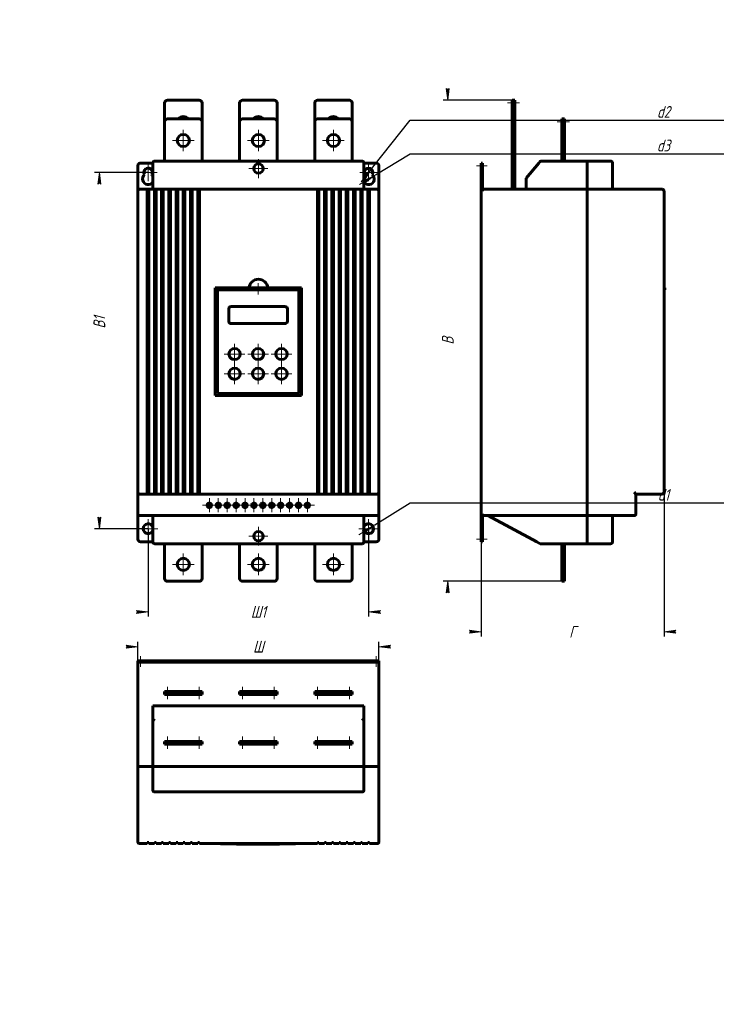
# Model space of a CAD drawing. Header units: millimetres. Extents: x 0 to 297, y 0 to 420.
import ezdxf

# ---------------------------------------------------------------- set-up
doc = ezdxf.new("R2010")
doc.units = ezdxf.units.MM
for name, pattern in [('K5LT32777', [0]), ('K5LT32781', [12, 7.5, -1.5, 1.5, -1.5]), ('K5LT_THIN', [0])]:
    doc.linetypes.add(name, pattern=pattern)
doc.styles.add('KDIMTEXTSTYLE', font='GOST_AU.SHX', dxfattribs={"width": 0.96, "oblique": 15, "height": 5})
doc.dimstyles.new('KDIMSTYLE (1.00)', dxfattribs={"dimtxt": 5, "dimasz": 1, "dimexe": 2, "dimexo": 0, "dimgap": 1, "dimtad": 1, "dimtxsty": 'KDIMTEXTSTYLE', "dimsah": 1, "dimcen": 0, "dimdle": 1, "dimadec": 0, "dimazin": 0, "dimtfac": 0.667, "dimtmove": 0, "dimatfit": 3, "dimfxl": 1, "dimtvp": 1, "dimtolj": 1, "dimtzin": 0, "dimarcsym": 0})

# ---------------------------------------------------------------- blocks, each defined once
blk = doc.blocks.new('U0')
at = {"color": 150, "linetype": 'K5LT32777', "lineweight": 60, "true_color": 0x0080ff}
for start, end in [(129.5712, 146.4427), (213.5573, 50.4288)]:
    blk.add_arc((148.76, 352.07), 2.4, start, end, dxfattribs=at)
blk = doc.blocks.new('U1')
at = {"color": 150, "linetype": 'K5LT32777', "lineweight": 60, "true_color": 0x0080ff}
for p, q in [((51.56, 197.27), (56.76, 197.27)), ((146.76, 197.27), (151.96, 197.27))]:
    blk.add_line(p, q, dxfattribs=at)
blk = doc.blocks.new('U2')
at = {"color": 150, "linetype": 'K5LT32777', "lineweight": 60, "true_color": 0x0080ff}
for start, end in [(115.2548, 211.8554), (328.1446, 33.7769)]:
    blk.add_arc((54.76, 354.87), 1.8, start, end, dxfattribs=at)
blk = doc.blocks.new('U3')
at = {"color": 150, "linetype": 'K5LT32777', "lineweight": 60, "true_color": 0x0080ff}
for start, end in [(0, 162.2472), (197.7528, 0)]:
    blk.add_arc((148.76, 202.87), 2.1, start, end, dxfattribs=at)
blk = doc.blocks.new('U4')
at = {"color": 150, "linetype": 'K5LT32777', "lineweight": 60, "true_color": 0x0080ff}
for start, end in [(129.5712, 326.4427), (33.5573, 50.4288)]:
    blk.add_arc((54.76, 352.07), 2.4, start, end, dxfattribs=at)
blk = doc.blocks.new('U5')
at = {"color": 30, "linetype": 'K5LT32781', "lineweight": 18, "true_color": 0xff8000}
for q in [(69.76, 192.27), (65.16, 187.67), (74.36, 187.67), (69.76, 183.07)]:
    blk.add_line((69.76, 187.67), q, dxfattribs=at)
blk = doc.blocks.new('U6')
at = {"color": 30, "linetype": 'K5LT32781', "lineweight": 18, "true_color": 0xff8000}
for q in [(80.86, 215.83), (77.9, 212.87), (83.82, 212.87), (80.86, 209.91)]:
    blk.add_line((80.86, 212.87), q, dxfattribs=at)
blk = doc.blocks.new('U7')
at = {"color": 30, "linetype": 'K5LT32781', "lineweight": 18, "true_color": 0xff8000}
for q in [(84.66, 215.83), (81.7, 212.87), (87.62, 212.87), (84.66, 209.91)]:
    blk.add_line((84.66, 212.87), q, dxfattribs=at)
blk = doc.blocks.new('U8')
at = {"color": 30, "linetype": 'K5LT32781', "lineweight": 18, "true_color": 0xff8000}
for q in [(88.46, 215.83), (85.5, 212.87), (91.42, 212.87), (88.46, 209.91)]:
    blk.add_line((88.46, 212.87), q, dxfattribs=at)
blk = doc.blocks.new('U9')
at = {"color": 30, "linetype": 'K5LT32781', "lineweight": 18, "true_color": 0xff8000}
for q in [(91.62, 273.39), (87.22, 268.99), (96.02, 268.99), (91.62, 264.59)]:
    blk.add_line((91.62, 268.99), q, dxfattribs=at)
blk = doc.blocks.new('U10')
at = {"color": 30, "linetype": 'K5LT32781', "lineweight": 18, "true_color": 0xff8000}
for q in [(91.62, 281.79), (87.22, 277.39), (96.02, 277.39), (91.62, 272.99)]:
    blk.add_line((91.62, 277.39), q, dxfattribs=at)
blk = doc.blocks.new('U11')
at = {"color": 30, "linetype": 'K5LT32781', "lineweight": 18, "true_color": 0xff8000}
for q in [(92.26, 215.83), (89.3, 212.87), (95.22, 212.87), (92.26, 209.91)]:
    blk.add_line((92.26, 212.87), q, dxfattribs=at)
blk = doc.blocks.new('U12')
at = {"color": 30, "linetype": 'K5LT32781', "lineweight": 18, "true_color": 0xff8000}
for q in [(96.06, 215.83), (93.1, 212.87), (99.02, 212.87), (96.06, 209.91)]:
    blk.add_line((96.06, 212.87), q, dxfattribs=at)
blk = doc.blocks.new('U13')
at = {"color": 30, "linetype": 'K5LT32781', "lineweight": 18, "true_color": 0xff8000}
for q in [(99.86, 215.83), (96.9, 212.87), (102.82, 212.87), (99.86, 209.91)]:
    blk.add_line((99.86, 212.87), q, dxfattribs=at)
blk = doc.blocks.new('U14')
at = {"color": 30, "linetype": 'K5LT32781', "lineweight": 18, "true_color": 0xff8000}
for q in [(101.62, 273.39), (97.22, 268.99), (106.02, 268.99), (101.62, 264.59)]:
    blk.add_line((101.62, 268.99), q, dxfattribs=at)
blk = doc.blocks.new('U15')
at = {"color": 30, "linetype": 'K5LT32781', "lineweight": 18, "true_color": 0xff8000}
for q in [(101.62, 281.79), (97.22, 277.39), (106.02, 277.39), (101.62, 272.99)]:
    blk.add_line((101.62, 277.39), q, dxfattribs=at)
blk = doc.blocks.new('U16')
at = {"color": 30, "linetype": 'K5LT32781', "lineweight": 18, "true_color": 0xff8000}
for q in [(101.76, 192.27), (97.16, 187.67), (106.36, 187.67), (101.76, 183.07)]:
    blk.add_line((101.76, 187.67), q, dxfattribs=at)
blk = doc.blocks.new('U17')
at = {"color": 30, "linetype": 'K5LT32781', "lineweight": 18, "true_color": 0xff8000}
for q in [(101.76, 203.67), (97.76, 199.67), (105.76, 199.67), (101.76, 195.67)]:
    blk.add_line((101.76, 199.67), q, dxfattribs=at)
blk = doc.blocks.new('U18')
at = {"color": 30, "linetype": 'K5LT32781', "lineweight": 18, "true_color": 0xff8000}
for q in [(101.76, 360.47), (97.76, 356.47), (105.76, 356.47), (101.76, 352.47)]:
    blk.add_line((101.76, 356.47), q, dxfattribs=at)
blk = doc.blocks.new('U19')
at = {"color": 30, "linetype": 'K5LT32781', "lineweight": 18, "true_color": 0xff8000}
for q in [(101.76, 373.07), (97.16, 368.47), (106.36, 368.47), (101.76, 363.87)]:
    blk.add_line((101.76, 368.47), q, dxfattribs=at)
blk = doc.blocks.new('U20')
at = {"color": 30, "linetype": 'K5LT32781', "lineweight": 18, "true_color": 0xff8000}
for q in [(103.66, 215.83), (100.7, 212.87), (106.62, 212.87), (103.66, 209.91)]:
    blk.add_line((103.66, 212.87), q, dxfattribs=at)
blk = doc.blocks.new('U21')
at = {"color": 30, "linetype": 'K5LT32781', "lineweight": 18, "true_color": 0xff8000}
for q in [(107.46, 215.83), (104.5, 212.87), (110.42, 212.87), (107.46, 209.91)]:
    blk.add_line((107.46, 212.87), q, dxfattribs=at)
blk = doc.blocks.new('U22')
at = {"color": 30, "linetype": 'K5LT32781', "lineweight": 18, "true_color": 0xff8000}
for q in [(111.26, 215.83), (108.3, 212.87), (114.22, 212.87), (111.26, 209.91)]:
    blk.add_line((111.26, 212.87), q, dxfattribs=at)
blk = doc.blocks.new('U23')
at = {"color": 30, "linetype": 'K5LT32781', "lineweight": 18, "true_color": 0xff8000}
for q in [(111.62, 273.39), (107.22, 268.99), (116.02, 268.99), (111.62, 264.59)]:
    blk.add_line((111.62, 268.99), q, dxfattribs=at)
blk = doc.blocks.new('U24')
at = {"color": 30, "linetype": 'K5LT32781', "lineweight": 18, "true_color": 0xff8000}
for q in [(111.62, 281.79), (107.22, 277.39), (116.02, 277.39), (111.62, 272.99)]:
    blk.add_line((111.62, 277.39), q, dxfattribs=at)
blk = doc.blocks.new('U25')
at = {"color": 30, "linetype": 'K5LT32781', "lineweight": 18, "true_color": 0xff8000}
for q in [(115.06, 215.83), (112.1, 212.87), (118.02, 212.87), (115.06, 209.91)]:
    blk.add_line((115.06, 212.87), q, dxfattribs=at)
blk = doc.blocks.new('U26')
at = {"color": 30, "linetype": 'K5LT32781', "lineweight": 18, "true_color": 0xff8000}
for q in [(118.86, 215.83), (115.9, 212.87), (121.82, 212.87), (118.86, 209.91)]:
    blk.add_line((118.86, 212.87), q, dxfattribs=at)
blk = doc.blocks.new('U27')
at = {"color": 30, "linetype": 'K5LT32781', "lineweight": 18, "true_color": 0xff8000}
for q in [(122.66, 215.83), (119.7, 212.87), (125.62, 212.87), (122.66, 209.91)]:
    blk.add_line((122.66, 212.87), q, dxfattribs=at)
blk = doc.blocks.new('U28')
at = {"color": 30, "linetype": 'K5LT32781', "lineweight": 18, "true_color": 0xff8000}
for q in [(133.76, 192.27), (129.16, 187.67), (138.36, 187.67), (133.76, 183.07)]:
    blk.add_line((133.76, 187.67), q, dxfattribs=at)
blk = doc.blocks.new('U29')
at = {"color": 30, "linetype": 'K5LT32781', "lineweight": 18, "true_color": 0xff8000}
for q in [(133.76, 373.07), (129.16, 368.47), (138.36, 368.47), (133.76, 363.87)]:
    blk.add_line((133.76, 368.47), q, dxfattribs=at)
blk = doc.blocks.new('U30')
at = {"color": 30, "linetype": 'K5LT32781', "lineweight": 18, "true_color": 0xff8000}
for q in [(54.76, 358.67), (50.96, 354.87), (54.76, 351.07), (58.56, 354.87)]:
    blk.add_line((54.76, 354.87), q, dxfattribs=at)
blk = doc.blocks.new('U31')
at = {"color": 30, "linetype": 'K5LT32781', "lineweight": 18, "true_color": 0xff8000}
for q in [(148.76, 358.67), (144.96, 354.87), (148.76, 351.07), (152.56, 354.87)]:
    blk.add_line((148.76, 354.87), q, dxfattribs=at)
blk = doc.blocks.new('U32')
at = {"color": 30, "linetype": 'K5LT32781', "lineweight": 18, "true_color": 0xff8000}
for q in [(54.76, 206.97), (50.66, 202.87), (54.76, 198.77), (58.86, 202.87)]:
    blk.add_line((54.76, 202.87), q, dxfattribs=at)
blk = doc.blocks.new('U33')
at = {"color": 30, "linetype": 'K5LT32781', "lineweight": 18, "true_color": 0xff8000}
for q in [(148.76, 206.97), (144.66, 202.87), (152.86, 202.87), (148.76, 198.77)]:
    blk.add_line((148.76, 202.87), q, dxfattribs=at)
blk = doc.blocks.new('U34')
at = {"color": 30, "linetype": 'K5LT32781', "lineweight": 18, "true_color": 0xff8000}
for q in [(69.76, 373.07), (65.16, 368.47), (74.36, 368.47), (69.76, 363.87)]:
    blk.add_line((69.76, 368.47), q, dxfattribs=at)
blk = doc.blocks.new('KDIMARROW_01')
blk.add_hatch(color=0).paths.add_polyline_path([(-5, -0.66), (0, 0), (-5, 0.66), (-4.5, 0)])
at = {"color": 0, "linetype": 'K5LT_THIN', "lineweight": 18}
for p, q in [((-4.5, 0), (-5, 0.66)), ((-5, 0.66), (0, 0)), ((0, 0), (-5, -0.66)), ((-5, -0.66), (-4.5, 0)), ((0, 0), (-1, 0))]:
    blk.add_line(p, q, dxfattribs=at)
blk = doc.blocks.new('KDIMARROW_02')
blk.add_hatch(color=0).paths.add_polyline_path([(4.5, 0), (5, 0.66), (0, 0), (5, -0.66)])
at = {"color": 0, "linetype": 'K5LT_THIN', "lineweight": 18}
for p, q in [((0, 0), (-1, 0)), ((5, 0.66), (0, 0)), ((0, 0), (5, -0.66)), ((0, 0), (7, 0)), ((4.5, 0), (5, 0.66)), ((5, -0.66), (4.5, 0))]:
    blk.add_line(p, q, dxfattribs=at)

msp = doc.modelspace()

# ---------------------------------------------------------------- linework, layer by layer
at = {"color": 150, "linetype": 'K5LT32777', "lineweight": 60, "true_color": 0x0080ff}
for p, q in [((61.763, 384.466), (61.763, 359.666)), ((76.563, 385.666), (62.963, 385.666)), ((77.763, 359.092), (77.763, 384.466)), ((93.763, 384.466), (93.763, 376.466)), ((108.563, 385.666), (94.963, 385.666)), ((109.763, 376.466), (109.763, 384.466)), ((125.763, 384.466), (125.763, 376.466)), ((140.563, 385.666), (126.963, 385.666)), ((141.763, 376.466), (141.763, 384.466)), ((209.945, 385.666), (211.145, 385.666)), ((209.945, 385.666), (209.945, 384.466)), ((209.945, 384.466), (209.945, 347.666)), ((211.145, 385.666), (211.145, 384.466)), ((211.145, 384.466), (211.145, 347.666)), ((61.763, 376.466), (61.763, 359.666)), ((76.563, 377.666), (62.963, 377.666)), ((77.763, 359.666), (77.763, 376.466)), ((93.763, 376.466), (93.763, 359.666)), ((108.563, 377.666), (94.963, 377.666)), ((109.763, 359.666), (109.763, 376.466)), ((125.763, 376.466), (125.763, 359.666)), ((140.563, 377.666), (126.963, 377.666)), ((141.763, 359.666), (141.763, 376.466)), ((231.145, 377.666), (231.145, 376.466)), ((231.145, 377.666), (232.345, 377.666)), ((231.145, 376.466), (231.145, 359.666)), ((232.345, 377.666), (232.345, 376.466)), ((232.345, 376.466), (232.345, 359.666)), ((50.363, 357.666), (50.363, 346.866)), ((56.763, 358.866), (51.563, 358.866)), ((56.763, 347.666), (56.763, 358.866)), ((57.563, 359.666), (145.963, 359.666)), ((146.763, 358.866), (146.763, 347.666)), ((151.963, 358.866), (146.763, 358.866)), ((153.163, 346.866), (153.163, 357.666)), ((196.745, 358.866), (196.745, 357.666)), ((196.745, 358.866), (197.345, 358.866)), ((196.745, 357.666), (196.745, 198.466)), ((197.345, 358.866), (197.345, 357.666)), ((197.345, 357.666), (197.345, 346.866)), ((221.278, 358.866), (215.945, 352.466)), ((221.278, 358.866), (221.705, 359.378)), ((222.32, 359.666), (241.945, 359.666)), ((251.945, 359.666), (241.945, 359.666)), ((241.945, 358.866), (241.945, 359.666)), ((241.945, 359.666), (241.945, 358.866)), ((241.945, 347.666), (241.945, 358.866)), ((241.945, 358.866), (241.945, 347.666)), ((252.745, 347.666), (252.745, 358.866)), ((215.945, 352.466), (215.945, 347.666)), ((50.363, 346.866), (50.363, 218.466)), ((152.363, 347.666), (51.163, 347.666)), ((55.043, 347.558), (54.363, 347.558)), ((54.363, 346.866), (54.363, 347.558)), ((54.363, 346.866), (54.363, 218.466)), ((55.043, 346.866), (55.043, 347.558)), ((55.043, 218.466), (55.043, 346.866)), ((58.123, 347.558), (57.443, 347.558)), ((57.443, 346.866), (57.443, 347.558)), ((57.443, 346.866), (57.443, 218.466)), ((58.123, 346.866), (58.123, 347.558)), ((58.123, 218.466), (58.123, 346.866)), ((60.523, 346.866), (60.523, 347.558)), ((61.203, 347.558), (60.523, 347.558)), ((60.523, 346.866), (60.523, 218.466)), ((61.203, 346.866), (61.203, 347.558)), ((61.203, 218.466), (61.203, 346.866)), ((64.283, 347.558), (63.603, 347.558)), ((63.603, 346.866), (63.603, 347.558)), ((63.603, 346.866), (63.603, 218.466)), ((64.283, 346.866), (64.283, 347.558)), ((64.283, 218.466), (64.283, 346.866)), ((66.683, 346.866), (66.683, 347.558)), ((67.363, 347.558), (66.683, 347.558)), ((66.683, 346.866), (66.683, 218.466)), ((67.363, 346.866), (67.363, 347.558)), ((67.363, 218.466), (67.363, 346.866)), ((70.443, 347.558), (69.763, 347.558)), ((69.763, 346.866), (69.763, 347.558)), ((69.763, 346.866), (69.763, 218.466)), ((70.443, 346.866), (70.443, 347.558)), ((70.443, 218.466), (70.443, 346.866)), ((73.523, 347.558), (72.843, 347.558)), ((72.843, 346.866), (72.843, 347.558)), ((72.843, 346.866), (72.843, 218.466)), ((73.523, 346.866), (73.523, 347.558)), ((73.523, 218.466), (73.523, 346.866)), ((75.923, 346.866), (75.923, 347.558)), ((76.603, 347.558), (75.923, 347.558)), ((75.923, 346.866), (75.923, 218.466)), ((76.603, 346.866), (76.603, 347.558)), ((76.603, 218.466), (76.603, 346.866)), ((127.603, 347.558), (126.923, 347.558)), ((126.923, 346.866), (126.923, 347.558)), ((126.923, 346.866), (126.923, 218.466)), ((127.603, 346.866), (127.603, 347.558)), ((127.603, 218.466), (127.603, 346.866)), ((130.003, 346.866), (130.003, 347.558)), ((130.683, 347.558), (130.003, 347.558)), ((130.003, 346.866), (130.003, 218.466)), ((130.683, 346.866), (130.683, 347.558)), ((130.683, 218.466), (130.683, 346.866)), ((133.763, 347.558), (133.083, 347.558)), ((133.083, 346.866), (133.083, 347.558)), ((133.083, 346.866), (133.083, 218.466)), ((133.763, 346.866), (133.763, 347.558)), ((133.763, 218.466), (133.763, 346.866)), ((136.843, 347.558), (136.163, 347.558)), ((136.163, 346.866), (136.163, 347.558)), ((136.163, 346.866), (136.163, 218.466)), ((136.843, 346.866), (136.843, 347.558)), ((136.843, 218.466), (136.843, 346.866)), ((139.243, 346.866), (139.243, 347.558)), ((139.923, 347.558), (139.243, 347.558)), ((139.243, 346.866), (139.243, 218.466)), ((139.923, 346.866), (139.923, 347.558)), ((139.923, 218.466), (139.923, 346.866)), ((143.003, 347.558), (142.323, 347.558)), ((142.323, 346.866), (142.323, 347.558)), ((142.323, 346.866), (142.323, 218.466)), ((143.003, 346.866), (143.003, 347.558)), ((143.003, 218.466), (143.003, 346.866)), ((145.403, 346.866), (145.403, 347.558)), ((146.083, 347.558), (145.403, 347.558)), ((145.403, 346.866), (145.403, 218.466)), ((146.083, 346.866), (146.083, 347.558)), ((146.083, 218.466), (146.083, 346.866)), ((149.163, 347.558), (148.483, 347.558)), ((148.483, 346.866), (148.483, 347.558)), ((148.483, 346.866), (148.483, 218.466)), ((149.163, 346.866), (149.163, 347.558)), ((149.163, 218.466), (149.163, 346.866)), ((153.163, 218.466), (153.163, 346.866)), ((197.345, 347.666), (241.945, 347.666)), ((241.945, 346.866), (241.945, 347.666)), ((241.945, 347.666), (273.945, 347.666)), ((241.945, 347.666), (241.945, 346.866)), ((241.945, 346.866), (241.945, 209.266)), ((241.945, 346.866), (241.945, 209.266)), ((274.745, 346.866), (274.745, 218.466)), ((83.363, 305.666), (83.363, 259.666)), ((83.363, 305.666), (119.883, 305.666)), ((83.363, 304.746), (83.363, 305.666)), ((83.363, 304.746), (83.363, 259.666)), ((83.363, 304.746), (119.883, 304.746)), ((84.283, 304.746), (84.283, 260.586)), ((118.963, 260.586), (118.963, 304.746)), ((120.163, 305.666), (119.883, 305.666)), ((119.883, 304.746), (119.883, 305.666)), ((119.883, 259.666), (119.883, 304.746)), ((120.163, 259.666), (120.163, 305.666)), ((274.745, 305.666), (275.025, 305.666)), ((274.745, 304.746), (275.025, 304.746)), ((275.025, 304.746), (275.025, 305.666)), ((89.103, 296.666), (89.103, 291.346)), ((113.143, 297.666), (90.103, 297.666)), ((114.143, 291.346), (114.143, 296.666)), ((90.103, 290.346), (113.143, 290.346)), ((84.283, 260.586), (118.963, 260.586)), ((83.363, 259.666), (120.163, 259.666)), ((83.363, 259.666), (119.883, 259.666)), ((50.363, 218.466), (50.363, 209.266)), ((54.363, 217.773), (54.363, 218.466)), ((55.043, 217.773), (55.043, 218.466)), ((57.443, 217.773), (57.443, 218.466)), ((58.123, 217.773), (58.123, 218.466)), ((60.523, 217.773), (60.523, 218.466)), ((61.203, 217.773), (61.203, 218.466)), ((63.603, 217.773), (63.603, 218.466)), ((64.283, 217.773), (64.283, 218.466)), ((66.683, 217.773), (66.683, 218.466)), ((67.363, 217.773), (67.363, 218.466)), ((69.763, 217.773), (69.763, 218.466)), ((70.443, 217.773), (70.443, 218.466)), ((72.843, 217.773), (72.843, 218.466)), ((73.523, 217.773), (73.523, 218.466)), ((75.923, 217.773), (75.923, 218.466)), ((76.603, 217.773), (76.603, 218.466)), ((126.923, 217.773), (126.923, 218.466)), ((127.603, 217.773), (127.603, 218.466)), ((130.003, 217.773), (130.003, 218.466)), ((130.683, 217.773), (130.683, 218.466)), ((133.083, 217.773), (133.083, 218.466)), ((133.763, 217.773), (133.763, 218.466)), ((136.163, 217.773), (136.163, 218.466)), ((136.843, 217.773), (136.843, 218.466)), ((139.243, 217.773), (139.243, 218.466)), ((139.923, 217.773), (139.923, 218.466)), ((142.323, 217.773), (142.323, 218.466)), ((143.003, 217.773), (143.003, 218.466)), ((145.403, 217.773), (145.403, 218.466)), ((146.083, 217.773), (146.083, 218.466)), ((148.483, 217.773), (148.483, 218.466)), ((149.163, 217.773), (149.163, 218.466)), ((153.163, 209.266), (153.163, 218.466)), ((261.945, 218.466), (262.745, 217.666)), ((152.363, 217.666), (51.163, 217.666)), ((55.043, 217.773), (54.363, 217.773)), ((58.123, 217.773), (57.443, 217.773)), ((61.203, 217.773), (60.523, 217.773)), ((64.283, 217.773), (63.603, 217.773)), ((67.363, 217.773), (66.683, 217.773)), ((70.443, 217.773), (69.763, 217.773)), ((73.523, 217.773), (72.843, 217.773)), ((76.603, 217.773), (75.923, 217.773)), ((127.603, 217.773), (126.923, 217.773)), ((130.683, 217.773), (130.003, 217.773)), ((133.763, 217.773), (133.083, 217.773)), ((136.843, 217.773), (136.163, 217.773)), ((139.923, 217.773), (139.243, 217.773)), ((143.003, 217.773), (142.323, 217.773)), ((146.083, 217.773), (145.403, 217.773)), ((149.163, 217.773), (148.483, 217.773)), ((273.945, 217.666), (262.745, 217.666)), ((262.745, 217.666), (262.745, 209.266)), ((50.363, 209.266), (50.363, 198.466)), ((51.163, 208.466), (152.363, 208.466)), ((56.763, 197.266), (56.763, 208.466)), ((146.763, 208.466), (146.763, 197.266)), ((153.163, 198.466), (153.163, 209.266)), ((197.345, 209.266), (197.345, 198.466)), ((197.345, 208.466), (241.945, 208.466)), ((199.545, 208.466), (220.452, 197.266)), ((241.945, 208.466), (241.945, 209.266)), ((241.945, 209.266), (241.945, 208.466)), ((241.945, 197.266), (241.945, 208.466)), ((241.945, 208.466), (261.945, 208.466)), ((241.945, 208.466), (241.945, 197.266)), ((252.745, 197.266), (252.745, 208.466)), ((196.745, 198.466), (196.745, 197.266)), ((197.345, 198.466), (197.345, 197.266)), ((145.963, 196.466), (57.563, 196.466)), ((61.763, 181.666), (61.763, 196.466)), ((77.763, 181.666), (77.763, 196.466)), ((93.763, 181.666), (93.763, 196.466)), ((109.763, 181.666), (109.763, 196.466)), ((125.763, 181.666), (125.763, 196.466)), ((141.763, 181.666), (141.763, 196.466)), ((196.745, 197.266), (197.345, 197.266)), ((220.452, 197.266), (221.945, 196.466)), ((221.945, 196.466), (241.945, 196.466)), ((231.145, 181.666), (231.145, 196.466)), ((232.345, 181.666), (232.345, 196.466)), ((241.945, 196.466), (241.945, 197.266)), ((241.945, 197.266), (241.945, 196.466)), ((251.945, 196.466), (241.945, 196.466)), ((231.145, 180.466), (231.145, 181.666)), ((232.345, 181.666), (232.345, 180.466)), ((62.963, 180.466), (76.563, 180.466)), ((94.963, 180.466), (108.563, 180.466)), ((126.963, 180.466), (140.563, 180.466)), ((231.145, 180.466), (232.345, 180.466)), ((51.563, 146.573), (50.363, 146.573)), ((50.363, 146.573), (50.363, 145.973)), ((51.563, 145.973), (50.363, 145.973)), ((50.363, 145.973), (50.363, 101.373)), ((151.963, 146.573), (51.563, 146.573)), ((151.963, 145.973), (51.563, 145.973)), ((153.163, 146.573), (151.963, 146.573)), ((153.163, 145.973), (151.963, 145.973)), ((153.163, 146.573), (153.163, 145.973)), ((153.163, 145.973), (153.163, 101.373)), ((61.763, 133.373), (61.763, 132.173)), ((62.963, 133.373), (61.763, 133.373)), ((62.963, 132.173), (61.763, 132.173)), ((76.563, 133.373), (62.963, 133.373)), ((76.563, 132.173), (62.963, 132.173)), ((77.763, 133.373), (76.563, 133.373)), ((77.763, 132.173), (76.563, 132.173)), ((77.763, 133.373), (77.763, 132.173)), ((93.763, 133.373), (93.763, 132.173)), ((94.963, 133.373), (93.763, 133.373)), ((94.963, 132.173), (93.763, 132.173)), ((108.563, 133.373), (94.963, 133.373)), ((108.563, 132.173), (94.963, 132.173)), ((109.763, 133.373), (108.563, 133.373)), ((109.763, 132.173), (108.563, 132.173)), ((109.763, 133.373), (109.763, 132.173)), ((125.763, 133.373), (125.763, 132.173)), ((126.963, 133.373), (125.763, 133.373)), ((126.963, 132.173), (125.763, 132.173)), ((140.563, 133.373), (126.963, 133.373)), ((140.563, 132.173), (126.963, 132.173)), ((141.763, 133.373), (140.563, 133.373)), ((141.763, 132.173), (140.563, 132.173)), ((141.763, 133.373), (141.763, 132.173)), ((146.763, 127.373), (56.763, 127.373)), ((56.763, 122.039), (56.763, 127.373)), ((146.763, 127.373), (146.763, 122.039)), ((56.763, 122.039), (56.763, 101.373)), ((146.763, 122.039), (146.763, 101.373)), ((56.948, 121.612), (57.563, 120.998)), ((146.577, 121.612), (145.963, 120.998)), ((61.763, 112.173), (61.763, 110.973)), ((62.963, 112.173), (61.763, 112.173)), ((62.963, 110.973), (61.763, 110.973)), ((76.563, 112.173), (62.963, 112.173)), ((76.563, 110.973), (62.963, 110.973)), ((77.763, 112.173), (76.563, 112.173)), ((77.763, 110.973), (76.563, 110.973)), ((77.763, 112.173), (77.763, 110.973)), ((93.763, 112.173), (93.763, 110.973)), ((94.963, 112.173), (93.763, 112.173)), ((94.963, 110.973), (93.763, 110.973)), ((108.563, 112.173), (94.963, 112.173)), ((108.563, 110.973), (94.963, 110.973)), ((109.763, 112.173), (108.563, 112.173)), ((109.763, 110.973), (108.563, 110.973)), ((109.763, 112.173), (109.763, 110.973)), ((125.763, 112.173), (125.763, 110.973)), ((126.963, 112.173), (125.763, 112.173)), ((126.963, 110.973), (125.763, 110.973)), ((140.563, 112.173), (126.963, 112.173)), ((140.563, 110.973), (126.963, 110.973)), ((141.763, 112.173), (140.563, 112.173)), ((141.763, 110.973), (140.563, 110.973)), ((141.763, 112.173), (141.763, 110.973)), ((50.363, 101.373), (51.163, 101.373)), ((50.363, 101.373), (50.363, 69.373)), ((51.163, 101.373), (50.363, 101.373)), ((56.763, 101.373), (51.163, 101.373)), ((56.763, 101.373), (51.163, 101.373)), ((56.763, 91.373), (56.763, 101.373)), ((56.763, 101.373), (57.563, 101.373)), ((57.563, 101.373), (56.763, 101.373)), ((57.563, 101.373), (145.963, 101.373)), ((145.963, 101.373), (57.563, 101.373)), ((145.963, 101.373), (146.763, 101.373)), ((146.763, 101.373), (145.963, 101.373)), ((152.363, 101.373), (146.763, 101.373)), ((146.763, 91.373), (146.763, 101.373)), ((152.363, 101.373), (146.763, 101.373)), ((152.363, 101.373), (153.163, 101.373)), ((153.163, 101.373), (152.363, 101.373)), ((153.163, 101.373), (153.163, 69.373)), ((57.563, 90.573), (145.963, 90.573)), ((54.363, 68.573), (51.163, 68.573)), ((55.043, 68.973), (54.363, 68.973)), ((54.363, 68.573), (54.363, 68.973)), ((55.043, 68.573), (55.043, 68.973)), ((57.443, 68.573), (55.043, 68.573)), ((58.123, 68.973), (57.443, 68.973)), ((57.443, 68.573), (57.443, 68.973)), ((58.123, 68.573), (58.123, 68.973)), ((60.523, 68.573), (58.123, 68.573)), ((60.523, 68.573), (60.523, 68.973)), ((61.203, 68.973), (60.523, 68.973)), ((61.203, 68.573), (61.203, 68.973)), ((63.603, 68.573), (61.203, 68.573)), ((64.283, 68.973), (63.603, 68.973)), ((63.603, 68.573), (63.603, 68.973)), ((64.283, 68.573), (64.283, 68.973)), ((66.683, 68.573), (64.283, 68.573)), ((66.683, 68.573), (66.683, 68.973)), ((67.363, 68.973), (66.683, 68.973)), ((67.363, 68.573), (67.363, 68.973)), ((69.763, 68.573), (67.363, 68.573)), ((70.443, 68.973), (69.763, 68.973)), ((69.763, 68.573), (69.763, 68.973)), ((70.443, 68.573), (70.443, 68.973)), ((72.843, 68.573), (70.443, 68.573)), ((73.523, 68.973), (72.843, 68.973)), ((72.843, 68.573), (72.843, 68.973)), ((73.523, 68.573), (73.523, 68.973)), ((75.923, 68.573), (73.523, 68.573)), ((75.923, 68.573), (75.923, 68.973)), ((76.603, 68.973), (75.923, 68.973)), ((76.603, 68.573), (76.603, 68.973)), ((126.923, 68.573), (76.603, 68.573)), ((127.603, 68.973), (126.923, 68.973)), ((126.923, 68.573), (126.923, 68.973)), ((127.603, 68.573), (127.603, 68.973)), ((130.003, 68.573), (127.603, 68.573)), ((130.003, 68.573), (130.003, 68.973)), ((130.683, 68.973), (130.003, 68.973)), ((130.683, 68.573), (130.683, 68.973)), ((133.083, 68.573), (130.683, 68.573)), ((133.763, 68.973), (133.083, 68.973)), ((133.083, 68.573), (133.083, 68.973)), ((133.763, 68.573), (133.763, 68.973)), ((136.163, 68.573), (133.763, 68.573)), ((136.843, 68.973), (136.163, 68.973)), ((136.163, 68.573), (136.163, 68.973)), ((136.843, 68.573), (136.843, 68.973)), ((139.243, 68.573), (136.843, 68.573)), ((139.243, 68.573), (139.243, 68.973)), ((139.923, 68.973), (139.243, 68.973)), ((139.923, 68.573), (139.923, 68.973)), ((142.323, 68.573), (139.923, 68.573)), ((143.003, 68.973), (142.323, 68.973)), ((142.323, 68.573), (142.323, 68.973)), ((143.003, 68.573), (143.003, 68.973)), ((145.403, 68.573), (143.003, 68.573)), ((145.403, 68.573), (145.403, 68.973)), ((146.083, 68.973), (145.403, 68.973)), ((146.083, 68.573), (146.083, 68.973)), ((148.483, 68.573), (146.083, 68.573)), ((149.163, 68.973), (148.483, 68.973)), ((148.483, 68.573), (148.483, 68.973)), ((149.163, 68.573), (149.163, 68.973)), ((152.363, 68.573), (149.163, 68.573))]:
    msp.add_line(p, q, dxfattribs=at)
at = {"color": 30, "linetype": 'K5LT32781', "lineweight": 18, "true_color": 0xff8000}
for p, q in [((207.945, 384.466), (213.145, 384.466)), ((229.145, 376.466), (234.345, 376.466)), ((194.745, 357.666), (199.345, 357.666)), ((101.623, 302.746), (101.623, 307.666)), ((107.763, 305.666), (95.763, 305.666)), ((194.745, 198.466), (199.345, 198.466)), ((51.563, 148.573), (51.563, 143.973)), ((151.963, 148.573), (151.963, 143.973)), ((62.963, 135.373), (62.963, 130.173)), ((76.563, 135.373), (76.563, 130.173)), ((94.963, 135.373), (94.963, 130.173)), ((108.563, 135.373), (108.563, 130.173)), ((126.963, 135.373), (126.963, 130.173)), ((140.563, 135.373), (140.563, 130.173)), ((62.963, 114.173), (62.963, 108.973)), ((76.563, 114.173), (76.563, 108.973)), ((94.963, 114.173), (94.963, 108.973)), ((108.563, 114.173), (108.563, 108.973)), ((126.963, 114.173), (126.963, 108.973)), ((140.563, 114.173), (140.563, 108.973))]:
    msp.add_line(p, q, dxfattribs=at)
at = {"color": 150, "linetype": 'K5LT32777', "lineweight": 60, "true_color": 0x0080ff}
for centre, radius in [((69.763, 368.466), 2.6), ((101.763, 368.466), 2.6), ((133.763, 368.466), 2.6), ((101.763, 356.466), 2), ((91.623, 277.386), 2.4), ((101.623, 277.386), 2.4), ((111.623, 277.386), 2.4), ((91.623, 268.986), 2.4), ((101.623, 268.986), 2.4), ((111.623, 268.986), 2.4), ((80.863, 212.866), 0.96), ((84.663, 212.866), 0.96), ((88.463, 212.866), 0.96), ((92.263, 212.866), 0.96), ((96.063, 212.866), 0.96), ((99.863, 212.866), 0.96), ((103.663, 212.866), 0.96), ((107.463, 212.866), 0.96), ((111.263, 212.866), 0.96), ((115.063, 212.866), 0.96), ((118.863, 212.866), 0.96), ((122.663, 212.866), 0.96), ((101.763, 199.666), 2), ((69.763, 187.666), 2.6), ((101.763, 187.666), 2.6), ((133.763, 187.666), 2.6)]:
    msp.add_circle(centre, radius, dxfattribs=at)
for centre, radius, start, end in [((62.963, 384.466), 1.2, 90, 180), ((76.563, 384.466), 1.2, 0, 90), ((94.963, 384.466), 1.2, 90, 180), ((108.563, 384.466), 1.2, 0, 90), ((126.963, 384.466), 1.2, 90, 180), ((140.563, 384.466), 1.2, 0, 90), ((69.763, 376.066), 2.6, 37.97987, 142.02013), ((101.763, 376.066), 2.6, 37.97987, 142.02013), ((133.763, 376.066), 2.6, 37.97987, 142.02013), ((62.963, 376.466), 1.2, 90, 180), ((76.563, 376.466), 1.2, 0, 90), ((94.963, 376.466), 1.2, 90, 180), ((108.563, 376.466), 1.2, 0, 90), ((126.963, 376.466), 1.2, 90, 180), ((140.563, 376.466), 1.2, 0, 90), ((51.563, 357.666), 1.2, 167.85836, 180), ((51.563, 357.666), 1.2, 90, 167.85836), ((57.563, 358.866), 0.8, 90, 180), ((145.963, 358.866), 0.8, 0, 90), ((151.963, 357.666), 1.2, 0, 90), ((222.32, 358.866), 0.8, 90, 140.19443), ((251.945, 358.866), 0.8, 0, 90), ((54.763, 354.866), 1.8, 33.77687, 115.25479), ((148.763, 354.866), 1.8, 328.14457, 211.85543), ((51.163, 346.866), 0.8, 90, 180), ((152.363, 346.866), 0.8, 0, 90), ((273.945, 346.866), 0.8, 0, 90), ((101.763, 305.243), 4.022, 6.02558, 173.97442), ((90.103, 296.666), 1, 90, 180), ((113.143, 296.666), 1, 0, 90), ((90.103, 291.346), 1, 180, 270), ((113.143, 291.346), 1, 270, 0), ((51.163, 218.466), 0.8, 180, 270), ((152.363, 218.466), 0.8, 270, 0), ((273.945, 218.466), 0.8, 270, 0), ((51.163, 209.266), 0.8, 180, 270), ((152.363, 209.266), 0.8, 270, 0), ((261.945, 209.266), 0.8, 270, 0), ((54.763, 202.866), 2.1, 17.75279, 342.24721), ((51.563, 198.466), 1.2, 180, 270), ((151.963, 198.466), 1.2, 270, 0), ((57.563, 197.266), 0.8, 180, 270), ((145.963, 197.266), 0.8, 270, 0), ((251.945, 197.266), 0.8, 270, 0), ((62.963, 181.666), 1.2, 180, 270), ((76.563, 181.666), 1.2, 270, 0), ((94.963, 181.666), 1.2, 180, 270), ((108.563, 181.666), 1.2, 270, 0), ((126.963, 181.666), 1.2, 180, 270), ((140.563, 181.666), 1.2, 270, 0), ((57.563, 91.373), 0.8, 180, 270), ((145.963, 91.373), 0.8, 270, 0), ((51.163, 69.373), 0.8, 180, 270), ((101.623, 663.839), 595.546, 268.242983, 271.757017), ((152.363, 69.373), 0.8, 270, 0)]:
    msp.add_arc(centre, radius, start, end, dxfattribs=at)
for centre, start_param, end_param in [((57.563, 122.039), 3.1415927, 3.8363309), ((145.963, 122.039), 5.588447, 6.2831853)]:
    msp.add_ellipse(centre, major_axis=(0.8, 0), ratio=0.8333333, start_param=start_param, end_param=end_param, dxfattribs=at)

# ---------------------------------------------------------------- block references
for name in ['U34', 'U19', 'U29', 'U30', 'U18', 'U31', 'U4', 'U2', 'U0', 'U10', 'U15', 'U24', 'U9', 'U14', 'U23', 'U6', 'U7', 'U8', 'U11', 'U12', 'U13', 'U20', 'U21', 'U22', 'U25', 'U26', 'U27', 'U32', 'U33', 'U17', 'U3', 'U1', 'U5', 'U16', 'U28']:
    msp.add_blockref(name, (0, 0))

# ---------------------------------------------------------------- dimensions: what is measured, and where the dimension line sits
at = {"color": 7}
for center, radius, location, text in [((148.763, 354.866), 1.8, (166.49, 377.19), '\\H5.0;\\W0.965;\\Q15;\\H5.0;\\W0.965;\\Q15;\\Q15;d2'), ((148.763, 352.066), 2.4, (166.49, 362.823), '\\H5.0;\\W0.965;\\Q15;\\H5.0;\\W0.965;\\Q15;\\Q15;d3'), ((148.763, 202.866), 2.1, (166.49, 213.866), '\\H5.0;\\W0.965;\\Q15;\\H5.0;\\W0.965;\\Q15;\\Q15;d1')]:
    msp.add_diameter_dim(center=center, radius=radius, location=location, text=text, dimstyle='KDIMSTYLE (1.00)', override={"dimtih": 1, "dimtoh": 1, "dimblk1": 'KDIMARROW_02', "dimblk2": 'KDIMARROW_02', "dimclrt": 7, "dimtmove": 1, "dimatfit": 2, "dimtolj": 1}, dxfattribs=at).render()
for base, p1, p2, location, text in [((182.506, 180.466), (209.945, 385.666), (231.145, 180.466), (182.506, 283.066), '\\H5.0;\\W0.965;\\Q15;\\H5.0;\\W0.965;\\Q15;\\Q15;В'), ((33.959, 354.866), (54.763, 202.866), (54.763, 354.866), (33.959, 290.866), '\\H5.0;\\W0.965;\\Q15;\\H5.0;\\W0.965;\\Q15;\\Q15;В1')]:
    msp.add_linear_dim(base=base, p1=p1, p2=p2, angle=90, location=location, text=text, dimstyle='KDIMSTYLE (1.00)', override={"dimexo": 0, "dimblk1": 'KDIMARROW_01', "dimblk2": 'KDIMARROW_01', "dimse1": 0, "dimse2": 0, "dimclrt": 7, "dimtolj": 1}, dxfattribs=at).render()
for base, p1, p2, location, text in [((196.745, 158.918), (274.745, 218.466), (196.745, 198.466), (235.745, 158.918), '\\H5.0;\\W0.965;\\Q15;\\H5.0;\\W0.965;\\Q15;\\Q15;Г'), ((54.763, 167.389), (148.763, 202.866), (54.763, 202.866), (101.763, 167.389), '\\H5.0;\\W0.965;\\Q15;\\H5.0;\\W0.965;\\Q15;\\Q15;Ш1'), ((50.363, 152.555), (153.163, 145.973), (50.363, 145.973), (101.763, 152.555), '\\H5.0;\\W0.965;\\Q15;\\H5.0;\\W0.965;\\Q15;\\Q15;Ш')]:
    msp.add_linear_dim(base=base, p1=p1, p2=p2, location=location, text=text, dimstyle='KDIMSTYLE (1.00)', override={"dimexo": 0, "dimblk1": 'KDIMARROW_01', "dimblk2": 'KDIMARROW_01', "dimse1": 0, "dimse2": 0, "dimclrt": 7, "dimtolj": 1}, dxfattribs=at).render()

doc.saveas('drawing.dxf')
